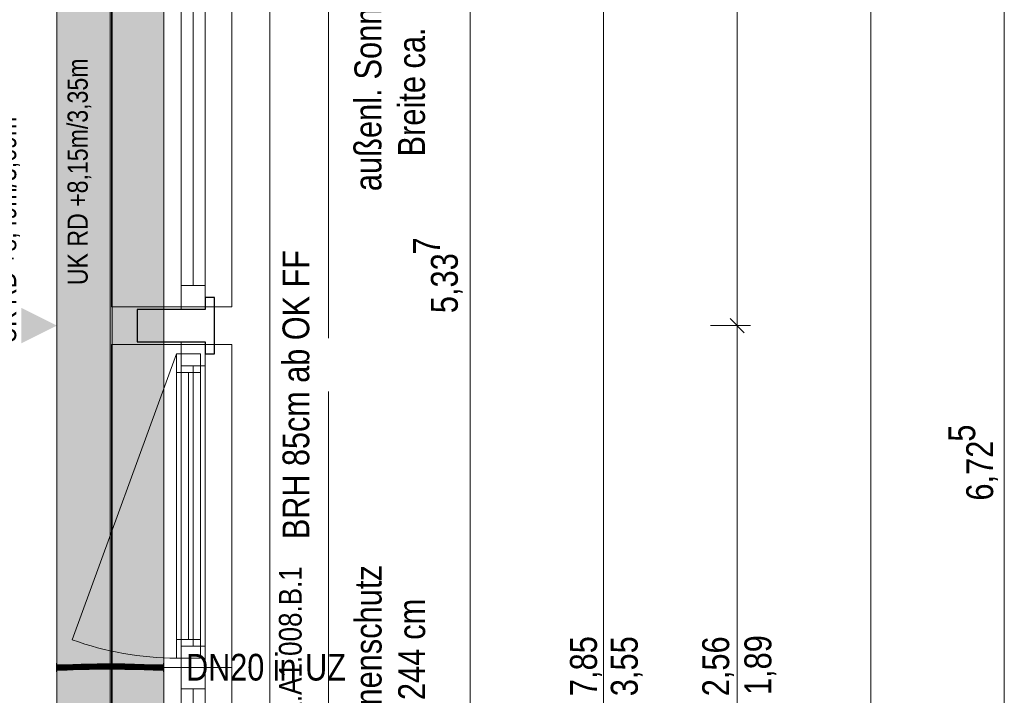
# Model space of a CAD drawing. Extents: x -620 to 3480, y 62 to 1107.
# Tile 202 of 244: x -6 to 67, y 906 to 957. Entities that reach past the tile are written whole.
import ezdxf
from ezdxf.lldxf.tags import DXFTag

# ---------------------------------------------------------------- set-up
doc = ezdxf.new("R2010")
doc.units = 0
doc.layers.get('0').update_dxf_attribs({"lineweight": 35})
for name, color, linetype, lineweight, true_color in [('00_Beschriftung UZ', 3, 'Continuous', 13, 0x00ff00), ('30 -33 Aussenwände- 7 Fassade_ Elemente', 7, 'Continuous', 9, 0x00aacc), ('30 -35 Decken- 1 Konstruktion-Träger- Stahlbeton', 7, 'grob-A06G9GKW8I', 13, 0x33aa00), ('70 -72 Beschriftung- 1 Beschriftung allgemein', 7, 'Continuous', 9, 0xff6633), ('70 -76 Bemaßung- 2 Allgemein', 9, 'Continuous', 5, 0x808080), ('E_Leerrohr 20', 7, 'Continuous', 13, 0xcc0099), ('E_Leerrohr 20-Shading', 7, 'Continuous', 13, 0xcc0099)]:
    doc.layers.add(name, color=color, linetype=linetype, lineweight=lineweight, true_color=true_color)
for name, color, linetype, lineweight in [('30 -33 Aussenwände- 8 Sonnenschutz', 7, 'Continuous', 9), ('70 -71 Achsen- 1 Gebäudeachsen', 7, 'STRICHPUNKT2-A06G9GKV8I', 18), ('Detailelementbeschriftung', 7, 'Continuous', 9)]:
    doc.layers.add(name, color=color, linetype=linetype, lineweight=lineweight)
doc.layers.add('iwb_Schraffur_Unterzug', color=7, linetype='Continuous', lineweight=5, true_color=0xffffcc, plot=False)
doc.styles.get("Standard").update_dxf_attribs({"font": 'ARIALN.TTF'})
tags = doc.linetypes.add('grob-A06G9GKW8I', pattern=[14, 3, -8, 3]).pattern_tags.tags
tags[8:9] = [DXFTag(74, 4), DXFTag(75, 0), DXFTag(340, '0'), DXFTag(46, 0.0), DXFTag(50, 0.0), DXFTag(44, 0.0), DXFTag(45, 0.0)]
tags[6:7] = [DXFTag(74, 4), DXFTag(75, 0), DXFTag(340, '0'), DXFTag(46, 0.0), DXFTag(50, 0.0), DXFTag(44, 0.0), DXFTag(45, 0.0)]
tags[4:5] = [DXFTag(74, 4), DXFTag(75, 0), DXFTag(340, '0'), DXFTag(46, 0.0), DXFTag(50, 0.0), DXFTag(44, 0.0), DXFTag(45, 0.0)]
tags = doc.linetypes.add('STRICHPUNKT2', pattern=[12.7, 6.35, -3.175, 0, -3.175]).pattern_tags.tags
tags[10:11] = [DXFTag(74, 4), DXFTag(75, 0), DXFTag(340, '0'), DXFTag(46, 0.0), DXFTag(50, 0.0), DXFTag(44, 0.0), DXFTag(45, 0.0)]
tags[8:9] = [DXFTag(74, 4), DXFTag(75, 0), DXFTag(340, '0'), DXFTag(46, 0.0), DXFTag(50, 0.0), DXFTag(44, 0.0), DXFTag(45, 0.0)]
tags[6:7] = [DXFTag(74, 4), DXFTag(75, 0), DXFTag(340, '0'), DXFTag(46, 0.0), DXFTag(50, 0.0), DXFTag(44, 0.0), DXFTag(45, 0.0)]
tags[4:5] = [DXFTag(74, 4), DXFTag(75, 0), DXFTag(340, '0'), DXFTag(46, 0.0), DXFTag(50, 0.0), DXFTag(44, 0.0), DXFTag(45, 0.0)]
tags = doc.linetypes.add('STRICHPUNKT2-A06G9GKV8I', pattern=[12.7, 6.35, -3.175, 0, -3.175]).pattern_tags.tags
tags[10:11] = [DXFTag(74, 4), DXFTag(75, 0), DXFTag(340, '0'), DXFTag(46, 0.0), DXFTag(50, 0.0), DXFTag(44, 0.0), DXFTag(45, 0.0)]
tags[8:9] = [DXFTag(74, 4), DXFTag(75, 0), DXFTag(340, '0'), DXFTag(46, 0.0), DXFTag(50, 0.0), DXFTag(44, 0.0), DXFTag(45, 0.0)]
tags[6:7] = [DXFTag(74, 4), DXFTag(75, 0), DXFTag(340, '0'), DXFTag(46, 0.0), DXFTag(50, 0.0), DXFTag(44, 0.0), DXFTag(45, 0.0)]
tags[4:5] = [DXFTag(74, 4), DXFTag(75, 0), DXFTag(340, '0'), DXFTag(46, 0.0), DXFTag(50, 0.0), DXFTag(44, 0.0), DXFTag(45, 0.0)]

# ---------------------------------------------------------------- blocks, each defined once
blk = doc.blocks.new('Shading-A06G9GHD8I', base_point=(0.849, 908.382))
at = {"layer": 'E_Leerrohr 20-Shading', "color": 223, "true_color": 0xc67fb4}
for points in [[(-2.919, 908.605), (-2.92, 908.662), (-3.525, 908.602), (-3.525, 908.657)], [(-3.525, 908.599), (-2.919, 908.604), (-3.525, 908.602), (-2.919, 908.605)], [(-3.525, 908.257), (-2.914, 908.266), (-3.525, 908.316), (-2.914, 908.321)], [(-2.312, 908.617), (-2.313, 908.676), (-2.919, 908.605), (-2.92, 908.662)], [(-2.919, 908.604), (-2.312, 908.617), (-2.919, 908.605), (-2.312, 908.617)], [(-2.303, 908.289), (-2.304, 908.334), (-2.914, 908.266), (-2.914, 908.321)], [(-2.914, 908.262), (-2.303, 908.276), (-2.914, 908.266), (-2.303, 908.289)], [(-1.704, 908.635), (-1.705, 908.693), (-2.312, 908.617), (-2.313, 908.676)], [(-1.694, 908.319), (-1.695, 908.352), (-2.303, 908.289), (-2.304, 908.334)], [(-2.303, 908.276), (-1.694, 908.293), (-2.303, 908.289), (-1.694, 908.319)], [(-1.704, 908.635), (-1.096, 908.711), (-1.705, 908.693)], [(-1.704, 908.635), (-1.333, 908.646), (-1.096, 908.711), (-1.095, 908.658)], [(-1.694, 908.319), (-1.261, 908.341), (-1.695, 908.352), (-1.261, 908.365)], [(-1.694, 908.319), (-1.694, 908.293), (-1.261, 908.341), (-1.261, 908.306)], [(-1.333, 908.646), (-1.095, 908.653), (-1.095, 908.658)], [(-1.261, 908.341), (-1.087, 908.35), (-1.261, 908.365), (-1.087, 908.37)], [(-1.261, 908.306), (-1.086, 908.311), (-1.261, 908.341), (-1.087, 908.35)], [(-0.485, 908.683), (-0.486, 908.726), (-1.095, 908.658), (-1.096, 908.711)], [(-1.095, 908.653), (-0.485, 908.668), (-1.095, 908.658), (-0.485, 908.683)], [(-0.48, 908.375), (-0.48, 908.385), (-1.087, 908.35), (-1.087, 908.37)], [(-1.086, 908.311), (-0.479, 908.326), (-1.087, 908.35), (-0.48, 908.375)], [(0.125, 908.697), (0.125, 908.734), (-0.485, 908.683), (-0.486, 908.726)], [(-0.485, 908.668), (0.126, 908.676), (-0.485, 908.683), (0.125, 908.697)], [(0.127, 908.39), (0.127, 908.393), (-0.48, 908.384), (-0.48, 908.385)], [(-0.48, 908.375), (0.127, 908.389), (-0.48, 908.384), (0.127, 908.39)], [(-0.479, 908.326), (0.127, 908.334), (-0.48, 908.375), (0.127, 908.389)], [(0.125, 908.697), (0.32, 908.695), (0.125, 908.734), (0.32, 908.733)], [(0.126, 908.676), (0.852, 908.672), (0.125, 908.697), (0.853, 908.691)], [(0.127, 908.393), (0.127, 908.39), (0.295, 908.391), (0.186, 908.39)], [(0.324, 908.392), (0.127, 908.393), (0.295, 908.391)], [(0.127, 908.39), (0.127, 908.389), (0.186, 908.39)], [(0.486, 908.386), (0.186, 908.39), (0.486, 908.386), (0.127, 908.389)], [(0.486, 908.386), (0.127, 908.389), (0.486, 908.385)], [(0.486, 908.385), (0.127, 908.389), (0.485, 908.333), (0.127, 908.334)], [(0.186, 908.39), (0.486, 908.387), (0.407, 908.391), (0.486, 908.389)], [(0.186, 908.39), (0.407, 908.391), (0.295, 908.391)], [(0.486, 908.387), (0.186, 908.39), (0.486, 908.386)], [(0.407, 908.391), (0.324, 908.392), (0.295, 908.391)], [(0.32, 908.695), (0.853, 908.691), (0.32, 908.733), (0.853, 908.731)], [(0.702, 908.388), (0.324, 908.392), (0.407, 908.391)], [(0.849, 908.387), (0.849, 908.39), (0.324, 908.392)], [(0.486, 908.39), (0.407, 908.391), (0.486, 908.389)], [(0.849, 908.382), (0.486, 908.385), (0.848, 908.331), (0.485, 908.333)], [(0.849, 908.383), (0.486, 908.39), (0.486, 908.389)], [(0.849, 908.383), (0.849, 908.387), (0.486, 908.39), (0.702, 908.388)], [(0.486, 908.387), (0.849, 908.383), (0.486, 908.389)], [(0.559, 908.385), (0.849, 908.383), (0.486, 908.386), (0.486, 908.387)], [(0.559, 908.385), (0.486, 908.386), (0.849, 908.382), (0.486, 908.385)], [(0.559, 908.385), (0.486, 908.386), (0.486, 908.386)], [(0.849, 908.382), (0.849, 908.383), (0.559, 908.385)], [(0.849, 908.382), (0.848, 908.331), (1.572, 908.36), (1.571, 908.317)], [(0.849, 908.387), (1.572, 908.367), (0.849, 908.39), (1.572, 908.374)], [(1.572, 908.374), (1.572, 908.376), (0.849, 908.39)], [(0.849, 908.387), (0.849, 908.383), (1.572, 908.361), (1.177, 908.373)], [(0.849, 908.387), (1.572, 908.361), (1.572, 908.367)], [(0.849, 908.383), (0.849, 908.382), (1.177, 908.373)], [(0.849, 908.382), (1.572, 908.36), (1.177, 908.373)], [(0.852, 908.672), (1.579, 908.659), (0.853, 908.691), (1.579, 908.668)], [(1.579, 908.668), (1.58, 908.717), (0.853, 908.691), (0.853, 908.731)], [(1.177, 908.373), (1.572, 908.36), (1.572, 908.361)], [(1.572, 908.36), (1.571, 908.317), (1.866, 908.347)], [(1.866, 908.347), (1.571, 908.317), (2.296, 908.328), (2.295, 908.298)], [(1.572, 908.374), (2.002, 908.361), (1.572, 908.376), (2.029, 908.363)], [(2.029, 908.363), (2.035, 908.364), (1.572, 908.376)], [(1.935, 908.354), (2.002, 908.361), (1.572, 908.367), (1.572, 908.374)], [(1.935, 908.354), (1.572, 908.367), (1.891, 908.349), (1.572, 908.361)], [(1.572, 908.361), (1.572, 908.36), (1.891, 908.349), (1.866, 908.347)], [(1.579, 908.668), (1.709, 908.662), (1.58, 908.717), (2.03, 908.653)], [(1.579, 908.659), (2.078, 908.646), (1.579, 908.668)], [(2.037, 908.705), (1.58, 908.717), (2.037, 908.652), (2.03, 908.653)], [(2.03, 908.653), (1.709, 908.662), (2.068, 908.647), (2.014, 908.649)], [(1.891, 908.349), (1.866, 908.347), (2.296, 908.334), (2.296, 908.328)], [(2.296, 908.341), (1.935, 908.354), (2.296, 908.334), (1.891, 908.349)], [(2.296, 908.341), (2.296, 908.352), (1.935, 908.354), (2.002, 908.361)], [(2.002, 908.361), (2.163, 908.36), (2.029, 908.363)], [(2.002, 908.361), (2.296, 908.352), (2.163, 908.36), (2.296, 908.355)], [(2.014, 908.649), (2.078, 908.646), (2.068, 908.647)], [(2.163, 908.36), (2.035, 908.364), (2.029, 908.363)], [(2.304, 908.644), (2.03, 908.653), (2.304, 908.641), (2.068, 908.647)], [(2.296, 908.355), (2.296, 908.357), (2.035, 908.364)], [(2.306, 908.698), (2.037, 908.705), (2.304, 908.644), (2.037, 908.652)], [(2.068, 908.647), (2.078, 908.646), (2.304, 908.641), (2.304, 908.64)], [(2.296, 908.328), (2.295, 908.298), (3.021, 908.294), (3.02, 908.279)], [(3.021, 908.33), (3.022, 908.337), (2.296, 908.355), (2.296, 908.357)], [(3.021, 908.328), (3.021, 908.33), (2.296, 908.352), (2.296, 908.355)], [(3.021, 908.314), (3.021, 908.328), (2.296, 908.341), (2.296, 908.352)], [(3.021, 908.314), (2.296, 908.341), (3.021, 908.306), (2.296, 908.334)], [(2.296, 908.334), (2.296, 908.328), (3.021, 908.306), (3.021, 908.294)], [(3.029, 908.622), (3.03, 908.679), (2.304, 908.644), (2.306, 908.698)], [(2.304, 908.644), (2.304, 908.641), (3.029, 908.622), (3.028, 908.62)], [(2.304, 908.641), (2.304, 908.64), (3.028, 908.62)], [(3.021, 908.294), (3.02, 908.279), (3.747, 908.268), (3.747, 908.263)], [(3.748, 908.31), (3.748, 908.322), (3.021, 908.33), (3.022, 908.337)], [(3.611, 908.314), (3.021, 908.33), (3.021, 908.328)], [(3.747, 908.292), (3.021, 908.328), (3.021, 908.314)], [(3.747, 908.292), (3.748, 908.31), (3.021, 908.328), (3.611, 908.314)], [(3.747, 908.292), (3.021, 908.314), (3.747, 908.283), (3.021, 908.306)], [(3.021, 908.306), (3.021, 908.294), (3.747, 908.283), (3.747, 908.268)], [(3.028, 908.62), (3.752, 908.605), (3.029, 908.622)], [(3.752, 908.605), (3.753, 908.663), (3.029, 908.622), (3.03, 908.679)], [(4.475, 908.301), (3.748, 908.31), (4.475, 908.281), (3.747, 908.292)], [(4.475, 908.281), (3.747, 908.292), (4.475, 908.271), (3.747, 908.283)], [(3.747, 908.283), (3.747, 908.268), (4.475, 908.271), (4.475, 908.257)], [(4.475, 908.301), (4.475, 908.316), (3.748, 908.31), (3.748, 908.322)], [(4.475, 908.599), (4.475, 908.657), (3.752, 908.605), (3.753, 908.663)], [(-3.525, 908.257), (-2.914, 908.262), (-2.914, 908.266)], [(3.747, 908.268), (3.747, 908.263), (4.475, 908.257)]]:
    blk.add_solid(points, dxfattribs=at)
at = {"layer": 'E_Leerrohr 20-Shading', "color": 231, "true_color": 0xe17fc9}
for points in [[(-2.917, 908.462), (-2.919, 908.604), (-3.525, 908.457), (-3.525, 908.599)], [(-2.917, 908.459), (-2.917, 908.462), (-3.525, 908.457)], [(-3.525, 908.316), (-2.914, 908.321), (-3.525, 908.457), (-2.917, 908.459)], [(-2.311, 908.607), (-2.312, 908.617), (-2.919, 908.604)], [(-2.917, 908.462), (-2.308, 908.476), (-2.919, 908.604), (-2.311, 908.607)], [(-2.308, 908.463), (-2.308, 908.476), (-2.917, 908.459), (-2.917, 908.462)], [(-2.917, 908.459), (-2.916, 908.453), (-2.308, 908.463), (-2.307, 908.444)], [(-2.916, 908.453), (-2.914, 908.321), (-2.307, 908.444), (-2.304, 908.334)], [(-1.699, 908.493), (-1.704, 908.635), (-2.308, 908.476), (-2.312, 908.617)], [(-1.699, 908.468), (-1.699, 908.493), (-2.308, 908.463), (-2.308, 908.476)], [(-2.308, 908.463), (-2.307, 908.444), (-1.699, 908.468), (-1.698, 908.432)], [(-2.307, 908.444), (-2.304, 908.334), (-1.698, 908.432), (-1.695, 908.352)], [(-1.699, 908.493), (-1.333, 908.646), (-1.704, 908.635)], [(-1.333, 908.646), (-1.699, 908.493), (-1.264, 908.644), (-1.262, 908.506)], [(-1.699, 908.468), (-1.09, 908.473), (-1.262, 908.506), (-1.091, 908.508)], [(-1.699, 908.468), (-1.262, 908.506), (-1.699, 908.493)], [(-1.699, 908.468), (-1.698, 908.432), (-1.09, 908.473), (-1.088, 908.419)], [(-1.698, 908.432), (-1.695, 908.352), (-1.088, 908.419), (-1.087, 908.37)], [(-1.094, 908.641), (-1.095, 908.653), (-1.333, 908.646)], [(-1.262, 908.506), (-1.091, 908.511), (-1.264, 908.644), (-1.094, 908.641)], [(-1.091, 908.508), (-1.091, 908.511), (-1.262, 908.506)], [(-0.484, 908.63), (-0.485, 908.668), (-1.094, 908.641), (-1.095, 908.653)], [(-1.094, 908.641), (-1.091, 908.511), (-0.484, 908.63), (-0.482, 908.528)], [(-1.091, 908.511), (-0.482, 908.526), (-0.482, 908.528)], [(-0.482, 908.513), (-0.482, 908.526), (-1.091, 908.508), (-1.091, 908.511)], [(-1.09, 908.473), (-0.482, 908.477), (-1.091, 908.508), (-0.482, 908.513)], [(-1.09, 908.473), (-1.088, 908.419), (-0.482, 908.477), (-0.48, 908.408)], [(-1.088, 908.419), (-1.087, 908.37), (-0.48, 908.408), (-0.48, 908.385)], [(0.126, 908.625), (0.126, 908.676), (-0.484, 908.63), (-0.485, 908.668)], [(-0.484, 908.63), (-0.482, 908.528), (0.126, 908.625), (0.126, 908.541)], [(0.126, 908.541), (-0.482, 908.528), (0.126, 908.538), (-0.482, 908.526)], [(-0.482, 908.526), (0.126, 908.534), (0.126, 908.538)], [(0.126, 908.514), (0.126, 908.534), (-0.482, 908.513), (-0.482, 908.526)], [(-0.482, 908.477), (0.126, 908.48), (-0.482, 908.513), (0.126, 908.514)], [(0.126, 908.48), (-0.482, 908.477), (0.127, 908.405), (-0.48, 908.421)], [(-0.48, 908.421), (-0.48, 908.408), (0.127, 908.405), (0.127, 908.403)], [(-0.48, 908.408), (-0.48, 908.385), (0.127, 908.403), (0.127, 908.393)], [(0.852, 908.627), (0.852, 908.672), (0.126, 908.625), (0.126, 908.676)], [(0.49, 908.626), (0.126, 908.625), (0.49, 908.581)], [(0.126, 908.541), (0.489, 908.545), (0.126, 908.625), (0.49, 908.581)], [(0.126, 908.541), (0.126, 908.538), (0.489, 908.545), (0.489, 908.541)], [(0.126, 908.538), (0.126, 908.534), (0.489, 908.541), (0.489, 908.536)], [(0.322, 908.533), (0.489, 908.535), (0.126, 908.534), (0.489, 908.536)], [(0.126, 908.534), (0.126, 908.514), (0.322, 908.533), (0.323, 908.513)], [(0.126, 908.514), (0.126, 908.48), (0.323, 908.513), (0.323, 908.479)], [(0.324, 908.403), (0.323, 908.479), (0.127, 908.405), (0.126, 908.48)], [(0.324, 908.403), (0.127, 908.405), (0.231, 908.403)], [(0.127, 908.405), (0.127, 908.403), (0.231, 908.403)], [(0.324, 908.403), (0.127, 908.403), (0.324, 908.392), (0.127, 908.393)], [(0.489, 908.535), (0.322, 908.533), (0.489, 908.533)], [(0.322, 908.533), (0.323, 908.513), (0.851, 908.531), (0.851, 908.51)], [(0.323, 908.513), (0.323, 908.479), (0.851, 908.51), (0.85, 908.479)], [(0.85, 908.479), (0.323, 908.479), (0.849, 908.405), (0.324, 908.403)], [(0.849, 908.405), (0.324, 908.403), (0.849, 908.39), (0.324, 908.392)], [(0.489, 908.545), (0.759, 908.549), (0.49, 908.581)], [(0.489, 908.536), (0.851, 908.538), (0.489, 908.545), (0.759, 908.549)], [(0.489, 908.535), (0.851, 908.538), (0.489, 908.536)], [(0.851, 908.538), (0.489, 908.535), (0.851, 908.531), (0.489, 908.533)], [(0.851, 908.55), (0.852, 908.627), (0.49, 908.581), (0.49, 908.626)], [(0.851, 908.55), (0.49, 908.581), (0.759, 908.549)], [(0.759, 908.549), (0.851, 908.538), (0.851, 908.55)], [(0.85, 908.479), (0.849, 908.405), (1.575, 908.475), (1.573, 908.414)], [(0.849, 908.405), (0.849, 908.39), (1.573, 908.414), (1.572, 908.376)], [(0.85, 908.479), (1.575, 908.475), (0.851, 908.51), (1.575, 908.5)], [(1.578, 908.636), (0.852, 908.627), (1.576, 908.554), (0.851, 908.55)], [(0.851, 908.55), (0.851, 908.538), (1.576, 908.554), (1.576, 908.539)], [(1.576, 908.539), (0.851, 908.538), (1.576, 908.523), (0.851, 908.531)], [(0.851, 908.531), (1.575, 908.517), (1.576, 908.523)], [(1.575, 908.513), (1.575, 908.517), (0.851, 908.528), (0.851, 908.531)], [(0.851, 908.51), (1.575, 908.5), (0.851, 908.528), (1.575, 908.513)], [(1.578, 908.636), (1.579, 908.659), (0.852, 908.627), (0.852, 908.672)], [(1.573, 908.414), (1.572, 908.376), (2.035, 908.423), (2.035, 908.364)], [(2.036, 908.471), (1.575, 908.475), (2.035, 908.423), (1.573, 908.414)], [(1.576, 908.523), (1.575, 908.517), (1.604, 908.522)], [(2.3, 908.503), (2.109, 908.514), (1.575, 908.517), (1.604, 908.522)], [(2.164, 908.504), (2.3, 908.503), (1.575, 908.517)], [(2.036, 908.505), (1.575, 908.517), (2.036, 908.503), (1.575, 908.513)], [(2.036, 908.505), (2.164, 908.504), (1.575, 908.517)], [(1.575, 908.513), (1.575, 908.5), (2.036, 908.503), (2.036, 908.492)], [(1.575, 908.5), (1.575, 908.475), (2.036, 908.492), (2.036, 908.471)], [(1.758, 908.554), (2.078, 908.646), (1.576, 908.554), (1.578, 908.636)], [(1.703, 908.539), (1.758, 908.554), (1.576, 908.539), (1.576, 908.554)], [(1.703, 908.539), (1.576, 908.539), (1.604, 908.522), (1.576, 908.523)], [(1.579, 908.659), (1.578, 908.636), (2.078, 908.646)], [(2.109, 908.514), (1.703, 908.539), (1.604, 908.522)], [(1.758, 908.554), (1.703, 908.539), (1.796, 908.555)], [(2.301, 908.537), (2.302, 908.555), (1.703, 908.539), (1.796, 908.555)], [(2.301, 908.537), (1.703, 908.539), (2.301, 908.512), (2.109, 908.514)], [(2.304, 908.64), (2.078, 908.646), (1.796, 908.555), (1.758, 908.554)], [(2.302, 908.555), (2.304, 908.64), (1.796, 908.555)], [(2.036, 908.471), (2.035, 908.423), (2.299, 908.469), (2.298, 908.428)], [(2.035, 908.423), (2.035, 908.364), (2.298, 908.428), (2.296, 908.357)], [(2.036, 908.505), (2.3, 908.498), (2.3, 908.503)], [(2.036, 908.471), (2.299, 908.469), (2.036, 908.505), (2.3, 908.498)], [(2.109, 908.514), (2.3, 908.503), (2.301, 908.512)], [(2.298, 908.428), (2.296, 908.357), (3.024, 908.442), (3.022, 908.337)], [(2.299, 908.469), (2.298, 908.428), (3.025, 908.463), (3.024, 908.442)], [(3.025, 908.463), (3.025, 908.479), (2.299, 908.469), (2.3, 908.498)], [(2.301, 908.512), (2.3, 908.503), (3.026, 908.5), (3.025, 908.496)], [(2.3, 908.498), (3.025, 908.479), (2.3, 908.503), (3.025, 908.496)], [(2.301, 908.537), (3.026, 908.536), (2.302, 908.555), (3.027, 908.556)], [(2.301, 908.537), (2.301, 908.512), (3.026, 908.536), (3.026, 908.5)], [(3.027, 908.556), (3.028, 908.62), (2.302, 908.555), (2.304, 908.64)], [(3.024, 908.442), (3.022, 908.337), (3.75, 908.453), (3.748, 908.322)], [(3.025, 908.463), (3.024, 908.442), (3.75, 908.459), (3.75, 908.453)], [(3.026, 908.5), (3.025, 908.496), (3.611, 908.493)], [(3.025, 908.479), (3.75, 908.463), (3.025, 908.496), (3.75, 908.492)], [(3.75, 908.463), (3.025, 908.479), (3.025, 908.474)], [(3.025, 908.463), (3.75, 908.459), (3.025, 908.474), (3.75, 908.463)], [(3.026, 908.536), (3.751, 908.536), (3.027, 908.556), (3.751, 908.559)], [(3.026, 908.536), (3.75, 908.492), (3.751, 908.536)], [(3.026, 908.536), (3.026, 908.5), (3.75, 908.492), (3.611, 908.493)], [(3.751, 908.559), (3.752, 908.605), (3.027, 908.556), (3.028, 908.62)], [(3.75, 908.453), (3.748, 908.322), (4.475, 908.457), (4.475, 908.316)], [(3.75, 908.492), (4.475, 908.492), (3.751, 908.536), (4.475, 908.541)], [(3.75, 908.463), (4.475, 908.457), (3.75, 908.492), (4.475, 908.492)], [(4.475, 908.457), (3.75, 908.463), (3.75, 908.459)], [(3.75, 908.459), (3.75, 908.453), (4.475, 908.457)], [(4.475, 908.541), (4.475, 908.599), (3.751, 908.536), (3.752, 908.605)]]:
    blk.add_solid(points, dxfattribs=at)
blk = doc.blocks.new('Shading-A06G9GHF8I', base_point=(3.687, 908.413))
at = {"layer": 'E_Leerrohr 20-Shading', "color": 213, "true_color": 0xd67fc0}
for points in [[(3.687, 908.657), (3.687, 908.457), (4.475, 908.657), (4.475, 908.457)], [(4.475, 908.457), (3.687, 908.457), (4.475, 908.408), (3.687, 908.413)], [(3.687, 908.413), (3.687, 908.257), (4.475, 908.408), (4.475, 908.257)], [(4.487, 908.787), (4.475, 908.787), (4.487, 908.569), (4.475, 908.569)], [(4.475, 908.569), (4.475, 908.457), (4.487, 908.569), (4.487, 908.457)], [(4.487, 908.457), (4.475, 908.457), (4.487, 908.392), (4.475, 908.392)], [(4.487, 908.247), (4.487, 908.392), (4.475, 908.246), (4.475, 908.392)], [(4.487, 908.186), (4.487, 908.247), (4.475, 908.186), (4.475, 908.246)], [(4.475, 908.186), (4.475, 908.127), (4.487, 908.186), (4.487, 908.127)]]:
    blk.add_solid(points, dxfattribs=at)
blk = doc.blocks.new('Shading-A06G9GHH8I', base_point=(-3.525, 908.257))
at = {"layer": 'E_Leerrohr 20-Shading', "color": 213, "true_color": 0xd67fc0}
for points in [[(-3.525, 908.549), (-3.525, 908.787), (-3.537, 908.549), (-3.537, 908.787)], [(-3.537, 908.457), (-3.525, 908.457), (-3.537, 908.549), (-3.525, 908.549)], [(-3.525, 908.392), (-3.525, 908.457), (-3.537, 908.392), (-3.537, 908.457)], [(-3.537, 908.392), (-3.537, 908.235), (-3.525, 908.392), (-3.525, 908.235)], [(-2.737, 908.457), (-2.737, 908.657), (-3.525, 908.457), (-3.525, 908.657)], [(-3.525, 908.257), (-2.737, 908.257), (-3.525, 908.457), (-2.737, 908.452)], [(-2.737, 908.452), (-2.737, 908.457), (-3.525, 908.457)], [(-3.537, 908.235), (-3.537, 908.127), (-3.525, 908.235), (-3.525, 908.127)]]:
    blk.add_solid(points, dxfattribs=at)
blk = doc.blocks.new('Referenz-A06G9GKX8I')
at = {"layer": '00_Beschriftung UZ', "color": 0, "lineweight": 0}
for points in [[(-6.184, 932.725), (-3.513, 934.057), (-6.182, 935.396)], [(-0.843, 932.725), (-3.513, 934.057), (-0.844, 935.396)]]:
    blk.add_solid(points, dxfattribs=at)
at = {"layer": '30 -33 Aussenwände- 7 Fassade_ Elemente', "color": 0, "linetype": 'Continuous', "ltscale": 0.13}
for p, q in [((12.427, 827.357), (12.427, 989.557)), ((0.627, 986.457), (0.627, 830.457)), ((5.787, 935.257), (5.787, 959.657)), ((7.587, 959.657), (7.587, 935.257)), ((7.587, 935.257), (5.787, 935.257)), ((5.787, 908.457), (5.787, 932.857)), ((5.787, 932.857), (7.587, 932.857)), ((7.587, 932.857), (7.587, 908.457)), ((5.437, 931.957), (7.237, 931.957)), ((5.437, 909.157), (5.437, 931.957)), ((7.237, 931.957), (7.237, 909.157)), ((7.237, 909.157), (5.437, 909.157)), ((5.787, 908.457), (7.587, 908.457)), ((5.787, 884.057), (5.787, 908.457)), ((7.587, 908.457), (7.587, 884.057))]:
    blk.add_line(p, q, dxfattribs=at)
at = {"layer": '30 -33 Aussenwände- 7 Fassade_ Elemente', "color": 0}
for p, q in [((0.587, 959.657), (0.587, 935.457)), ((9.587, 959.657), (9.587, 935.457)), ((5.787, 937.057), (5.787, 958.057)), ((6.687, 937.057), (6.687, 958.057)), ((7.587, 958.057), (7.587, 937.057)), ((5.787, 937.057), (5.787, 935.457)), ((7.587, 937.057), (5.787, 937.057)), ((7.587, 935.457), (7.587, 937.057)), ((0.587, 935.457), (5.787, 935.457)), ((5.787, 935.457), (7.587, 935.457)), ((9.587, 935.457), (7.587, 935.457)), ((5.787, 932.657), (0.587, 932.657)), ((0.587, 932.657), (0.587, 908.457)), ((5.787, 932.657), (7.587, 932.657)), ((5.787, 931.057), (5.787, 932.657)), ((7.587, 932.657), (9.587, 932.657)), ((7.587, 932.657), (7.587, 931.057)), ((9.587, 932.657), (9.587, 908.457)), ((5.787, 910.057), (5.787, 931.057)), ((5.787, 931.057), (7.587, 931.057)), ((6.687, 910.057), (6.687, 931.057)), ((7.587, 931.057), (7.587, 910.057)), ((7.587, 910.057), (5.787, 910.057)), ((5.787, 910.057), (5.787, 908.457)), ((7.587, 908.457), (7.587, 910.057)), ((0.587, 908.457), (0.587, 884.257)), ((5.787, 908.457), (0.587, 908.457)), ((5.787, 906.857), (5.787, 908.457)), ((5.787, 908.457), (7.587, 908.457)), ((7.587, 908.457), (9.587, 908.457)), ((7.587, 908.457), (7.587, 906.857)), ((9.587, 908.457), (9.587, 884.257)), ((5.787, 885.857), (5.787, 906.857)), ((5.787, 906.857), (7.587, 906.857)), ((6.687, 885.857), (6.687, 906.857)), ((7.587, 906.857), (7.587, 885.857))]:
    blk.add_line(p, q, dxfattribs=at)
at = {"layer": '30 -33 Aussenwände- 7 Fassade_ Elemente', "color": 0, "linetype": 'Continuous', "lineweight": 18, "ltscale": 0.18}
for p, q in [((6.687, 958.057), (6.687, 937.057)), ((5.787, 937.057), (7.587, 937.057)), ((5.787, 935.257), (5.787, 937.057)), ((7.587, 937.057), (7.587, 935.257)), ((7.587, 935.257), (5.787, 935.257)), ((5.787, 931.057), (5.787, 932.857)), ((5.787, 932.857), (7.587, 932.857)), ((7.587, 932.857), (7.587, 931.057)), ((5.437, 931.957), (7.237, 931.957)), ((5.437, 930.557), (5.437, 931.957)), ((7.237, 931.957), (7.237, 930.557)), ((7.237, 930.557), (5.437, 930.557)), ((7.587, 931.057), (5.787, 931.057)), ((6.337, 910.557), (6.337, 930.557)), ((6.687, 931.057), (6.687, 910.057)), ((5.437, 910.557), (7.237, 910.557)), ((5.437, 909.157), (5.437, 910.557)), ((7.237, 910.557), (7.237, 909.157)), ((5.787, 908.457), (5.787, 910.057)), ((5.787, 910.057), (7.587, 910.057)), ((7.587, 910.057), (7.587, 908.457)), ((7.237, 909.157), (5.437, 909.157)), ((5.787, 906.857), (5.787, 908.457)), ((5.787, 908.457), (7.587, 908.457)), ((7.587, 908.457), (7.587, 906.857)), ((7.587, 906.857), (5.787, 906.857)), ((6.687, 906.857), (6.687, 885.857))]:
    blk.add_line(p, q, dxfattribs=at)
at = {"layer": '30 -33 Aussenwände- 7 Fassade_ Elemente', "color": 0, "linetype": 'Continuous', "lineweight": -2, "ltscale": 0.25}
for p, q in [((8.287, 936.157), (7.587, 936.157)), ((7.587, 936.157), (7.587, 935.257)), ((8.287, 931.957), (8.287, 936.157)), ((7.587, 935.257), (2.487, 935.257)), ((2.487, 935.257), (2.487, 932.857)), ((2.487, 932.857), (7.587, 932.857)), ((7.587, 932.857), (7.587, 931.957)), ((7.587, 931.957), (8.287, 931.957))]:
    blk.add_line(p, q, dxfattribs=at)
at = {"layer": '30 -33 Aussenwände- 7 Fassade_ Elemente', "color": 0, "linetype": 'grob-A06G9GKW8I', "ltscale": 0.13}
blk.add_line((5.437, 931.957), (-2.361, 910.532), dxfattribs=at)
blk.add_ellipse((5.437, 931.957), major_axis=(-7.798, -21.425), ratio=1, start_param=0, end_param=0.349066, dxfattribs=at)
at = {"layer": '30 -33 Aussenwände- 8 Sonnenschutz', "color": 0, "linetype": 'Continuous', "ltscale": 0.13}
for p, q in [((16.814, 980.113), (16.814, 933.113)), ((16.828, 929.119), (16.828, 882.119))]:
    blk.add_line(p, q, dxfattribs=at)
at = {"layer": '30 -35 Decken- 1 Konstruktion-Träger- Stahlbeton', "color": 0}
for p, q in [((-3.513, 986.957), (-3.513, 596.957)), ((4.487, 986.957), (4.487, 596.957))]:
    blk.add_line(p, q, dxfattribs=at)
at = {"layer": '70 -71 Achsen- 1 Gebäudeachsen', "color": 0, "linetype": 'STRICHPUNKT2-A06G9GKV8I', "ltscale": 0.18}
blk.add_line((0.487, 1075.897), (0.487, 76.457), dxfattribs=at)
at = {"layer": '70 -76 Bemaßung- 2 Allgemein', "color": 0, "linetype": 'Continuous', "ltscale": 0.13}
for p, q in [((27.427, 885.418), (27.427, 990.037)), ((57.427, 212.018), (57.427, 989.897)), ((67.427, 857.518), (67.427, 989.897)), ((37.427, 831.018), (37.427, 985.897)), ((47.427, 935.118), (47.427, 984.197)), ((47.427, 933.557), (47.427, 935.118)), ((46.896, 934.588), (47.957, 933.527)), ((47.957, 933.527), (46.896, 934.588)), ((47.427, 934.557), (47.427, 932.997)), ((45.427, 934.057), (48.427, 934.057)), ((45.427, 934.057), (48.427, 934.057)), ((47.427, 883.918), (47.427, 932.997))]:
    blk.add_line(p, q, dxfattribs=at)
at = {"layer": '00_Beschriftung UZ', "color": 0, "linetype": 'Continuous', "ltscale": 0.13, "char_height": 1.51033, "attachment_point": 1, "rotation": 90}
for s, insert in [('{\\fArial Narrow;UK RD +8,15m/3,35m}', (-2.713, 937.094)), ('{\\fArial Narrow;UK RD +8,49m/3,69m}', (-8.064, 932.725))]:
    blk.add_mtext(s, dxfattribs=dict(at, insert=insert))
at = {"layer": '30 -33 Aussenwände- 7 Fassade_ Elemente', "color": 0, "linetype": 'ByBlock', "ltscale": 0.13, "insert": (13.384, 918.07), "char_height": 2, "attachment_point": 1, "rotation": 90}
blk.add_mtext('{\\fArial Narrow;BRH 85cm ab OK FF}', dxfattribs=at)
at = {"layer": '30 -33 Aussenwände- 8 Sonnenschutz', "color": 0, "linetype": 'Continuous', "ltscale": 0.13, "char_height": 2.01377, "attachment_point": 1, "rotation": 90}
for s, insert in [('{\\fArial Narrow;Sonnenschutz}', (18.77, 952.491)), ('{\\fArial Narrow;ca.}', (22.033, 953.314)), ('{\\fArial Narrow;Breite}', (22.033, 946.728)), ('{\\fArial Narrow;außenl.}', (18.77, 944.131)), ('{\\fArial Narrow;Sonnenschutz}', (18.784, 901.498)), ('{\\fArial Narrow;cm}', (22.047, 910.53)), ('{\\fArial Narrow;244}', (22.047, 906.015))]:
    blk.add_mtext(s, dxfattribs=dict(at, insert=insert))
at = {"layer": '70 -72 Beschriftung- 1 Beschriftung allgemein', "color": 0, "linetype": 'Continuous', "ltscale": 0.13, "insert": (13.114, 903.37), "char_height": 1.7, "attachment_point": 1, "rotation": 90}
blk.add_mtext('{\\fArial Narrow;FA.A1.008.B.1}', dxfattribs=at)
at = {"layer": '70 -76 Bemaßung- 2 Allgemein', "color": 0, "linetype": 'Continuous', "ltscale": 0.13, "char_height": 2.01377, "attachment_point": 1, "rotation": 90}
for s, insert in [('{\\fArial Narrow;7}', (23.15, 939.391)), ('{\\fArial Narrow;5,33}', (24.493, 934.993)), ('{\\fArial Narrow;5}', (63.234, 925.365)), ('{\\fArial Narrow;6,72}', (64.577, 920.955)), ('{\\fArial Narrow;7,85}', (34.911, 906.313)), ('{\\fArial Narrow;3,55}', (37.964, 906.306)), ('{\\fArial Narrow;2,56}', (44.811, 906.298)), ('{\\fArial Narrow;1,89}', (47.968, 906.387))]:
    blk.add_mtext(s, dxfattribs=dict(at, insert=insert))
blk = doc.blocks.new('Referenz-A06G9GKZ8I')
at = {"layer": 'iwb_Schraffur_Unterzug', "linetype": 'Continuous', "ltscale": 0.13}
blk.add_solid([(-3.513, 214.957), (-3.513, 986.957), (4.487, 214.957), (4.487, 986.957)], dxfattribs=at)
blk = doc.blocks.new('Enddeckel-A06G9GSB8I')
at = {"color": 0, "linetype": 'ByBlock', "lineweight": -2, "ltscale": 0.13}
for p, q in [((-3.525, 908.787), (-3.537, 908.787)), ((-3.537, 908.594), (-3.537, 908.787)), ((-3.537, 908.32), (-3.537, 908.594)), ((-3.537, 908.127), (-3.537, 908.32)), ((-3.525, 908.594), (-3.525, 908.787)), ((-2.737, 908.657), (-3.525, 908.657)), ((-3.525, 908.54), (-3.525, 908.657)), ((-3.525, 908.32), (-3.525, 908.594)), ((-3.525, 908.374), (-3.525, 908.54)), ((-3.525, 908.257), (-3.525, 908.374)), ((-3.525, 908.127), (-3.525, 908.32)), ((-2.737, 908.54), (-2.737, 908.657)), ((-2.737, 908.374), (-2.737, 908.54)), ((-2.737, 908.257), (-2.737, 908.374)), ((-3.537, 908.127), (-3.525, 908.127)), ((-3.525, 908.257), (-2.737, 908.257))]:
    blk.add_line(p, q, dxfattribs=at)
at = {"color": 0, "linetype": 'STRICHPUNKT2', "lineweight": 5, "ltscale": 0.13}
blk.add_line((-3.525, 908.457), (-2.737, 908.457), dxfattribs=at)
blk = doc.blocks.new('Enddeckel-A06G9GSD8I')
at = {"color": 0, "linetype": 'ByBlock', "lineweight": -2, "ltscale": 0.13}
for p, q in [((4.475, 908.657), (3.687, 908.657)), ((3.687, 908.657), (3.687, 908.54)), ((3.687, 908.54), (3.687, 908.374)), ((3.687, 908.374), (3.687, 908.257)), ((4.487, 908.787), (4.475, 908.787)), ((4.475, 908.787), (4.475, 908.594)), ((4.475, 908.657), (4.475, 908.54)), ((4.475, 908.594), (4.475, 908.32)), ((4.475, 908.54), (4.475, 908.374)), ((4.475, 908.374), (4.475, 908.257)), ((4.475, 908.32), (4.475, 908.127)), ((4.487, 908.787), (4.487, 908.594)), ((4.487, 908.594), (4.487, 908.32)), ((4.487, 908.32), (4.487, 908.127)), ((3.687, 908.257), (4.475, 908.257)), ((4.475, 908.127), (4.487, 908.127))]:
    blk.add_line(p, q, dxfattribs=at)
at = {"color": 0, "linetype": 'STRICHPUNKT2', "lineweight": 5, "ltscale": 0.13}
blk.add_line((4.475, 908.457), (3.687, 908.457), dxfattribs=at)
blk = doc.blocks.new('Einzeiliger Text-A06G9GSF8I')
at = {"color": 0, "lineweight": -2, "insert": (6.164, 909.477), "char_height": 2, "attachment_point": 1}
blk.add_mtext('{\\fArial Narrow;DN20 in UZ}', dxfattribs=at)
blk = doc.blocks.new('Flexrohr-A06G9GSH8I')
at = {"color": 0, "linetype": 'ByBlock', "lineweight": -2, "ltscale": 0.13}
for p, q in [((-2.92, 908.662), (-3.525, 908.657)), ((-3.525, 908.657), (-3.525, 908.257)), ((-3.523, 908.645), (-3.523, 908.269)), ((-3.125, 908.649), (-3.122, 908.273)), ((-2.313, 908.676), (-2.92, 908.662)), ((-2.303, 908.276), (-2.914, 908.262)), ((-2.727, 908.655), (-2.72, 908.279)), ((-2.328, 908.663), (-2.319, 908.287)), ((-1.705, 908.693), (-2.313, 908.676)), ((-1.694, 908.293), (-2.303, 908.276)), ((-1.929, 908.675), (-1.919, 908.299)), ((-1.096, 908.711), (-1.705, 908.693)), ((-1.086, 908.311), (-1.694, 908.293)), ((-1.529, 908.686), (-1.519, 908.311)), ((-1.129, 908.698), (-1.119, 908.322)), ((-0.486, 908.726), (-1.096, 908.711)), ((-0.479, 908.326), (-1.086, 908.311)), ((-0.728, 908.708), (-0.72, 908.332)), ((0.125, 908.734), (-0.486, 908.726)), ((0.127, 908.334), (-0.479, 908.326)), ((-0.327, 908.716), (-0.322, 908.34)), ((0.075, 908.721), (0.077, 908.345)), ((0.853, 908.731), (0.125, 908.734)), ((0.848, 908.331), (0.127, 908.334)), ((0.476, 908.721), (0.475, 908.345)), ((1.571, 908.317), (0.848, 908.331)), ((1.58, 908.717), (0.853, 908.731)), ((0.878, 908.718), (0.873, 908.343)), ((1.279, 908.711), (1.272, 908.335)), ((2.295, 908.298), (1.571, 908.317)), ((2.306, 908.698), (1.58, 908.717)), ((1.68, 908.703), (1.671, 908.327)), ((2.08, 908.692), (2.071, 908.316)), ((3.02, 908.279), (2.295, 908.298)), ((3.03, 908.679), (2.306, 908.698)), ((2.48, 908.682), (2.47, 908.306)), ((2.88, 908.671), (2.87, 908.295)), ((3.747, 908.263), (3.02, 908.279)), ((3.753, 908.663), (3.03, 908.679)), ((3.279, 908.661), (3.271, 908.285)), ((3.678, 908.653), (3.672, 908.277)), ((4.475, 908.657), (3.753, 908.663)), ((4.076, 908.649), (4.073, 908.273)), ((4.475, 908.657), (4.475, 908.257)), ((-2.914, 908.262), (-3.525, 908.257)), ((4.475, 908.257), (3.747, 908.263))]:
    blk.add_line(p, q, dxfattribs=at)

msp = doc.modelspace()

# ---------------------------------------------------------------- block references
at = {"color": 8, "lineweight": 25, "ltscale": 0.25, "true_color": 0x808080}
for name in ['Referenz-A06G9GKX8I', 'Referenz-A06G9GKZ8I']:
    msp.add_blockref(name, (0, 0), dxfattribs=at)
at = {"layer": 'Detailelementbeschriftung', "ltscale": 0.13}
msp.add_blockref('Einzeiliger Text-A06G9GSF8I', (0, 0), dxfattribs=at)
at = {"layer": 'E_Leerrohr 20'}
for name, p in [('Shading-A06G9GHH8I', (-3.525, 908.257)), ('Shading-A06G9GHD8I', (0.849, 908.382)), ('Shading-A06G9GHF8I', (3.687, 908.413))]:
    msp.add_blockref(name, p, dxfattribs=at)
at = {"layer": 'E_Leerrohr 20', "ltscale": 0.13}
for name in ['Enddeckel-A06G9GSB8I', 'Flexrohr-A06G9GSH8I', 'Enddeckel-A06G9GSD8I']:
    msp.add_blockref(name, (0, 0), dxfattribs=at)

doc.saveas('drawing.dxf')
